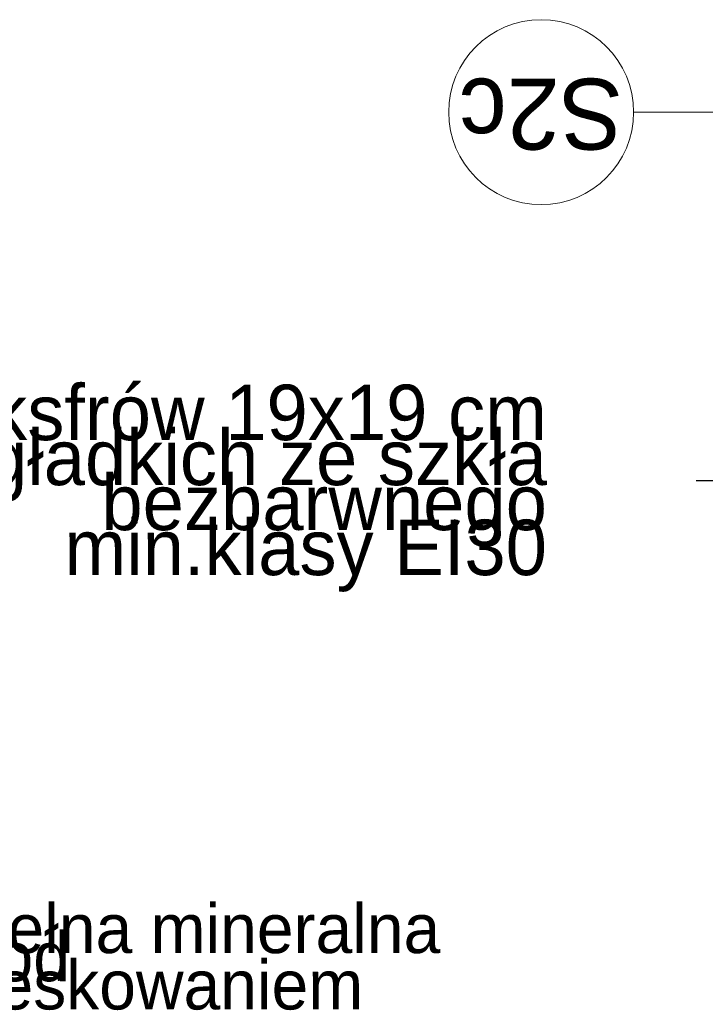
# Model space of a CAD drawing. Extents: x -547885 to -186295, y -25370 to 156194.
# Tile 127 of 256: x -470429 to -468206, y -5451 to -2257. Entities that reach past the tile are written whole.
import ezdxf

# ---------------------------------------------------------------- set-up
doc = ezdxf.new("R2010")
doc.units = 0
doc.header["$MEASUREMENT"] = 0
doc.linetypes.add('Przerywana', pattern=[320, 160, -160])
doc.layers.add('Arch opisy', color=7, linetype='Continuous')
doc.layers.add('Arch opisy_Nr_Pióra__1', color=7, linetype='Continuous', lineweight=25)
doc.layers.add('Arch opisy_Nr_Pióra__21', color=7, linetype='Continuous', lineweight=9)
doc.styles.add('GENERATED_STYLE_5', font='txt')
doc.styles.add('GENERATED_STYLE_7', font='txt')
doc.dimstyles.new('GENERATED_STYLE__13', dxfattribs={"dimtxt": 0.18, "dimasz": 109.44, "dimexe": 0.18, "dimexo": 0.0625, "dimgap": 0.09, "dimtad": 0, "dimtih": 1, "dimtoh": 1, "dimdec": 4, "dimzin": 0, "dimdsep": 46, "dimcen": 0.09, "dimadec": 0, "dimazin": 0, "dimtfac": 1, "dimtdec": 4, "dimtmove": 0, "dimatfit": 3, "dimldrblk": 'ARROWHEAD_11', "dimfxl": 0, "dimtolj": 1, "dimtzin": 0, "dimarcsym": 0})

# ---------------------------------------------------------------- blocks, each defined once
blk = doc.blocks.new('ARROWHEAD_11')
at = {"color": 0, "linetype": 'Continuous', "lineweight": 0}
blk.add_line((0, 0), (-1, 0), dxfattribs=at)
at = {"color": 0, "linetype": 'Continuous', "lineweight": 0, "const_width": 0.25, "flags": 128}
blk.add_lwpolyline([(-0.125, 0, 1), (0.125, 0, 1)], format="xyb", close=True, dxfattribs=at)
blk = doc.blocks.new('Linia_76', base_point=(-467615.3, -2556.5))
at = {"layer": 'Arch opisy_Nr_Pióra__21', "linetype": 'Continuous'}
blk.add_line((-467615.3, -2556.5), (-468437.9, -2556.5), dxfattribs=at)
blk.add_circle((-468737.9, -2556.5), 300, dxfattribs=at)

msp = doc.modelspace()

# ---------------------------------------------------------------- block references
at = {"layer": 'Arch opisy', "linetype": 'Continuous'}
msp.add_blockref('Linia_76', (-467615.3, -2556.5), dxfattribs=at)

# ---------------------------------------------------------------- texts
at = {"layer": 'Arch opisy_Nr_Pióra__1', "linetype": 'Continuous', "insert": (-468737.9, -2677.9), "char_height": 230, "attachment_point": 2, "rotation": 180, "style": 'GENERATED_STYLE_7'}
msp.add_mtext('{S2c}', dxfattribs=at)
at = {"layer": 'Arch opisy_Nr_Pióra__21', "linetype": 'Continuous', "style": 'GENERATED_STYLE_5'}
for s, insert, char_height, width, attachment_point, line_spacing_factor in [('{Okno z luksfrów 19x19 cm\\Pgładkich ze szkła bezbarwnego \\Pmin.klasy EI30}', (-468719.1, -3776.9), 180, 2935.91, 6, 0.486554), ('{wełna mineralna\\Ppod deskowaniem}', (-470623.2, -5297.8), 160, 1487.82, 4, 0.342839)]:
    msp.add_mtext(s, dxfattribs=dict(at, insert=insert, char_height=char_height, width=width, attachment_point=attachment_point, line_spacing_factor=line_spacing_factor))

# ---------------------------------------------------------------- leaders
at = {"layer": 'Arch opisy_Nr_Pióra__21', "linetype": 'Przerywana', "annotation_type": 0, "has_hookline": 1, "hookline_direction": 1, "text_width": 2528.6}
msp.add_leader([(-467435.1, -3752.8), (-468239.7, -3752.8)], dimstyle='GENERATED_STYLE__13', dxfattribs=at)

doc.saveas('drawing.dxf')
